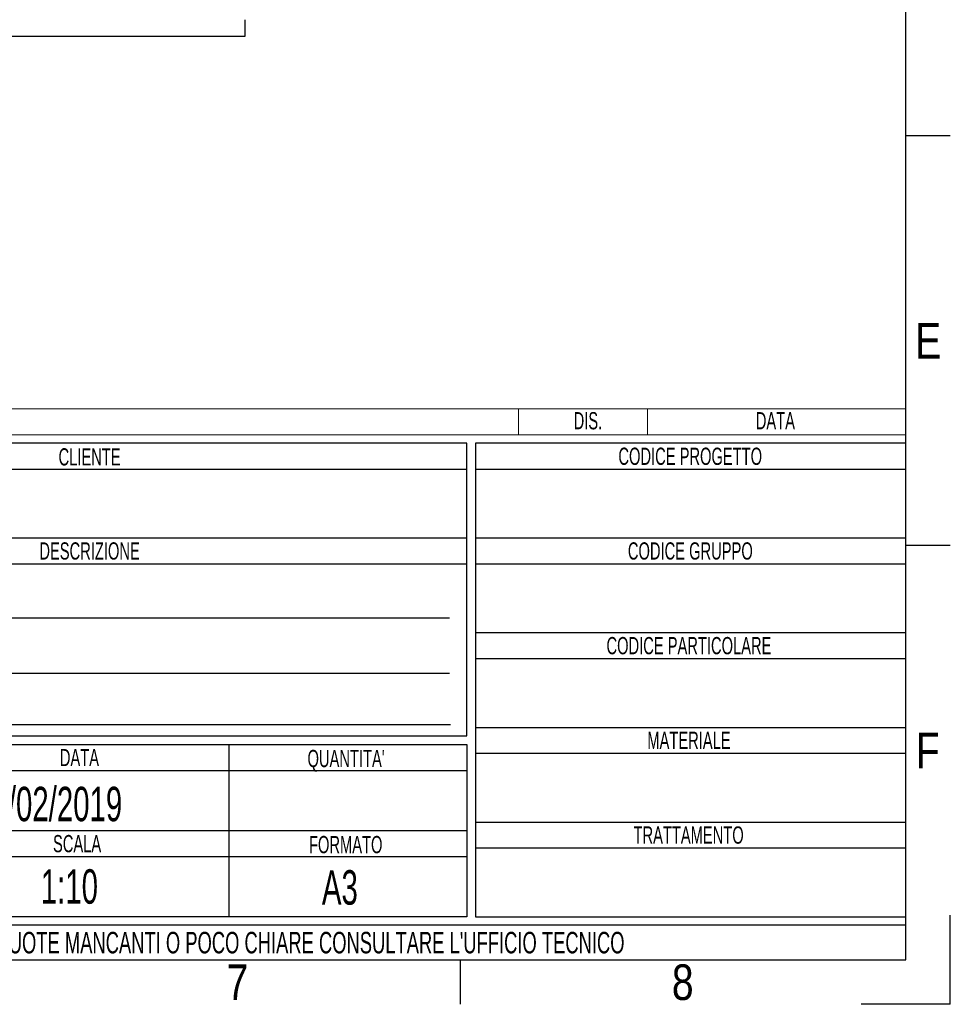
# Model space of a CAD drawing. Header units: millimetres. Extents: x -535 to 1155, y 0 to 326.
# Tile 64 of 116: x 312 to 420, y 0 to 114. Entities that reach past the tile are written whole.
import ezdxf
from ezdxf.enums import TextEntityAlignment as Align

# ---------------------------------------------------------------- set-up
doc = ezdxf.new("R2010")
doc.units = ezdxf.units.MM
doc.layers.add('CARTIGLIO', color=140, linetype='Continuous')
doc.styles.add('SLDTEXTSTYLE0', font='TXT', dxfattribs={"width": 0.638298})
doc.styles.add('SLDTEXTSTYLE2', font='TXT', dxfattribs={"width": 0.821468})

# ---------------------------------------------------------------- blocks, each defined once
blk = doc.blocks.new('SW_NOTE_0')
at = {"layer": 'CARTIGLIO', "color": 0, "insert": (7.53, 2.58), "char_height": 2, "attachment_point": 2, "style": 'SLDTEXTSTYLE0'}
blk.add_mtext('TRATTAMENTO', dxfattribs=at)
blk = doc.blocks.new('SW_NOTE_0_1')
at = {"layer": 'CARTIGLIO', "color": 0, "insert": (85.41, 3.22), "char_height": 2.5, "attachment_point": 2, "style": 'SLDTEXTSTYLE0'}
blk.add_mtext("ATTENZIONE: NON INTERPRETARE IL DISEGNO. IN CASO DI QUOTE MANCANTI O POCO CHIARE CONSULTARE L'UFFICIO TECNICO", dxfattribs=at)
blk = doc.blocks.new('SW_NOTE_0_2')
at = {"layer": 'CARTIGLIO', "color": 0, "insert": (3.51, 2.58), "char_height": 2, "attachment_point": 2, "style": 'SLDTEXTSTYLE0'}
blk.add_mtext('SCALA', dxfattribs=at)
blk = doc.blocks.new('SW_NOTE_0_4')
at = {"layer": 'CARTIGLIO', "color": 0, "insert": (5.4, 2.58), "char_height": 2, "attachment_point": 2, "style": 'SLDTEXTSTYLE0'}
blk.add_mtext('FORMATO', dxfattribs=at)
blk = doc.blocks.new('SW_NOTE_0_6')
at = {"layer": 'CARTIGLIO', "color": 0, "insert": (2.85, 2.58), "char_height": 2, "attachment_point": 2, "style": 'SLDTEXTSTYLE0'}
blk.add_mtext('DATA', dxfattribs=at)
blk = doc.blocks.new('SW_NOTE_0_7')
at = {"layer": 'CARTIGLIO', "color": 0, "insert": (5.56, 2.58), "char_height": 2, "attachment_point": 2, "style": 'SLDTEXTSTYLE0'}
blk.add_mtext("QUANTITA'", dxfattribs=at)
blk = doc.blocks.new('SW_NOTE_0_8')
at = {"layer": 'CARTIGLIO', "color": 0, "insert": (7.1, 2.58), "char_height": 2, "attachment_point": 2, "style": 'SLDTEXTSTYLE0'}
blk.add_mtext('DESCRIZIONE', dxfattribs=at)
blk = doc.blocks.new('SW_NOTE_0_9')
at = {"layer": 'CARTIGLIO', "color": 0, "insert": (4.23, 2.58), "char_height": 2, "attachment_point": 2, "style": 'SLDTEXTSTYLE0'}
blk.add_mtext('CLIENTE', dxfattribs=at)
blk = doc.blocks.new('SW_NOTE_0_10')
at = {"layer": 'CARTIGLIO', "color": 0, "insert": (5.69, 2.58), "char_height": 2, "attachment_point": 2, "style": 'SLDTEXTSTYLE0'}
blk.add_mtext('MATERIALE', dxfattribs=at)
blk = doc.blocks.new('SW_NOTE_0_11')
at = {"layer": 'CARTIGLIO', "color": 0, "insert": (12.15, 2.58), "char_height": 2, "attachment_point": 2, "style": 'SLDTEXTSTYLE0'}
blk.add_mtext('CODICE PARTICOLARE', dxfattribs=at)
blk = doc.blocks.new('SW_NOTE_0_12')
at = {"layer": 'CARTIGLIO', "color": 0, "insert": (9.55, 2.58), "char_height": 2, "attachment_point": 2, "style": 'SLDTEXTSTYLE0'}
blk.add_mtext('CODICE GRUPPO', dxfattribs=at)
blk = doc.blocks.new('SW_NOTE_0_13')
at = {"layer": 'CARTIGLIO', "color": 0, "insert": (10.69, 2.58), "char_height": 2, "attachment_point": 2, "style": 'SLDTEXTSTYLE0'}
blk.add_mtext('CODICE PROGETTO', dxfattribs=at)
blk = doc.blocks.new('SW_NOTE_0_28')
at = {"layer": 'CARTIGLIO', "color": 0, "insert": (2.85, 2.58), "char_height": 2, "attachment_point": 2, "style": 'SLDTEXTSTYLE0'}
blk.add_mtext('DATA', dxfattribs=at)
blk = doc.blocks.new('SW_NOTE_0_30')
at = {"layer": 'CARTIGLIO', "color": 0, "insert": (1.97, 2.58), "char_height": 2, "attachment_point": 2, "style": 'SLDTEXTSTYLE0'}
blk.add_mtext('DIS.', dxfattribs=at)
blk = doc.blocks.new('Cartiglio ALUSIC')
at = {"color": 161, "linetype": 'Continuous', "lineweight": 18}
for p, q in [((113.97, 154), (313.62, 154)), ((268.62, 154), (268.62, 151)), ((283.62, 154), (283.62, 151)), ((313.62, 151), (313.62, 154)), ((113.97, 151), (313.62, 151))]:
    blk.add_line(p, q, dxfattribs=at)
at = {"layer": 'CARTIGLIO'}
for p, q in [((262.62, 150), (174.97, 150)), ((262.62, 116), (262.62, 150)), ((313.62, 150), (263.62, 150)), ((263.62, 150), (263.62, 95)), ((313.62, 95), (313.62, 150)), ((174.97, 147), (262.62, 147)), ((263.62, 147), (313.62, 147)), ((174.97, 139), (262.62, 139)), ((263.62, 139), (313.62, 139)), ((174.97, 136), (262.62, 136)), ((263.62, 136), (313.62, 136)), ((260.62, 129.67), (180.8, 129.67)), ((263.62, 128), (313.62, 128)), ((263.62, 125), (313.62, 125)), ((180.8, 123.31), (260.62, 123.31)), ((180.92, 117.32), (260.74, 117.32)), ((263.62, 117), (313.62, 117)), ((174.97, 116), (262.62, 116)), ((174.97, 115), (262.62, 115)), ((234.97, 115), (234.97, 95)), ((262.62, 115), (262.62, 95)), ((263.62, 114), (313.62, 114)), ((174.97, 112), (262.62, 112)), ((263.62, 106), (313.62, 106)), ((174.97, 105), (262.62, 105)), ((263.62, 103), (313.62, 103)), ((174.97, 102), (262.62, 102)), ((262.62, 95), (174.97, 95)), ((263.62, 95), (313.62, 95)), ((313.62, 94), (113.97, 94)), ((313.62, 90), (313.62, 94)), ((113.97, 90), (313.62, 90))]:
    blk.add_line(p, q, dxfattribs=at)
at = {"layer": 'CARTIGLIO', "linetype": 'Continuous'}
blk.add_line((113.97, 90), (313.62, 90), dxfattribs=at)
at = {"layer": 'CARTIGLIO', "color": 140}
for name, p in [('SW_NOTE_0_30', (274.72, 151.04)), ('SW_NOTE_0_28', (295.62, 151.04)), ('SW_NOTE_0_9', (214.56, 146.84)), ('SW_NOTE_0_13', (277.89, 146.91)), ('SW_NOTE_0_8', (211.69, 135.91)), ('SW_NOTE_0_12', (279.04, 135.91)), ('SW_NOTE_0_11', (276.28, 124.91)), ('SW_NOTE_0_10', (282.74, 113.91)), ('SW_NOTE_0_6', (214.76, 111.91)), ('SW_NOTE_0_7', (243.03, 111.8)), ('SW_NOTE_0', (280.86, 102.91)), ('SW_NOTE_0_2', (213.83, 101.91)), ('SW_NOTE_0_4', (243.15, 101.8)), ('SW_NOTE_0_1', (127.63, 90.02))]:
    blk.add_blockref(name, p, dxfattribs=at)
at = {"layer": 'CARTIGLIO', "color": 140, "style": 'SLDTEXTSTYLE0', "width": 0.638298}
for tag, p in [('AUTOATTR8', (219.24, 110)), ('AUTOATTR9', (218.12, 100.42)), ('AUTOATTR0', (249.03, 100.31))]:
    blk.add_attdef(tag, text='', height=4, dxfattribs=at).set_placement(p, align=Align.TOP_CENTER)
at = {"layer": 'CARTIGLIO', "color": 140}
for tag in ['AUTOATTR13', 'AUTOATTR12', 'AUTOATTR11', 'AUTOATTR10', 'AUTOATTR7', 'AUTOATTR6', 'AUTOATTR5', 'AUTOATTR4', 'AUTOATTR3', 'AUTOATTR2', 'AUTOATTR1']:
    blk.add_attdef(tag, (0, 0), '', height=4, dxfattribs=at)

msp = doc.modelspace()

# ---------------------------------------------------------------- linework, layer by layer
at = {"color": 7, "linetype": 'Continuous', "lineweight": 25}
for p, q in [((338.083, 112.4585), (338.083, 114.3797)), ((310.8456, 112.4585), (338.083, 112.4585))]:
    msp.add_line(p, q, dxfattribs=at)
at = {"layer": 'CARTIGLIO', "linetype": 'Continuous'}
for p, q in [((414.8274, 5.171), (414.8274, 291.8226)), ((420.0016, 100.894), (414.8274, 100.894)), ((420.0016, 53.2912), (414.8274, 53.2912)), ((420.0016, -0.0032), (420.0016, 10.3452)), ((5.1801, 5.171), (414.8274, 5.171)), ((215.1758, 5.171), (414.8274, 5.171)), ((363.0852, -0.0032), (363.0852, 5.171)), ((420.0016, -0.0032), (409.6532, -0.0032))]:
    msp.add_line(p, q, dxfattribs=at)
at = {"layer": 'CARTIGLIO'}
msp.add_line((215.1774, 5.171), (414.8274, 5.171), dxfattribs=at)

# ---------------------------------------------------------------- block references
ref = msp.add_blockref('Cartiglio ALUSIC', (101.2063, -84.828), dxfattribs=at)
ref.add_attrib('AUTOATTR9', '1:10', dxfattribs={"color": 140, "height": 4, "style": 'SLDTEXTSTYLE0', "width": 0.638298}).set_placement((314.3285, 10.486), align=Align.BOTTOM_LEFT)
ref.add_attrib('AUTOATTR8', '06/02/2019', dxfattribs={"color": 140, "height": 4, "style": 'SLDTEXTSTYLE0', "width": 0.638298}).set_placement((306.7007, 20.0651), align=Align.BOTTOM_LEFT)
ref.add_attrib('AUTOATTR0', 'A3', dxfattribs={"color": 140, "height": 4, "style": 'SLDTEXTSTYLE0', "width": 0.638298}).set_placement((346.9888, 10.3744), align=Align.BOTTOM_LEFT)

# ---------------------------------------------------------------- texts
at = {"layer": 'CARTIGLIO', "char_height": 4.1394, "attachment_point": 2, "style": 'SLDTEXTSTYLE2'}
for s, insert in [('E', (417.4255, 79.1458)), ('F', (417.3682, 31.543)), ('7', (337.1705, 4.6371)), ('8', (388.9127, 4.6371))]:
    msp.add_mtext(s, dxfattribs=dict(at, insert=insert))

doc.saveas('drawing.dxf')
